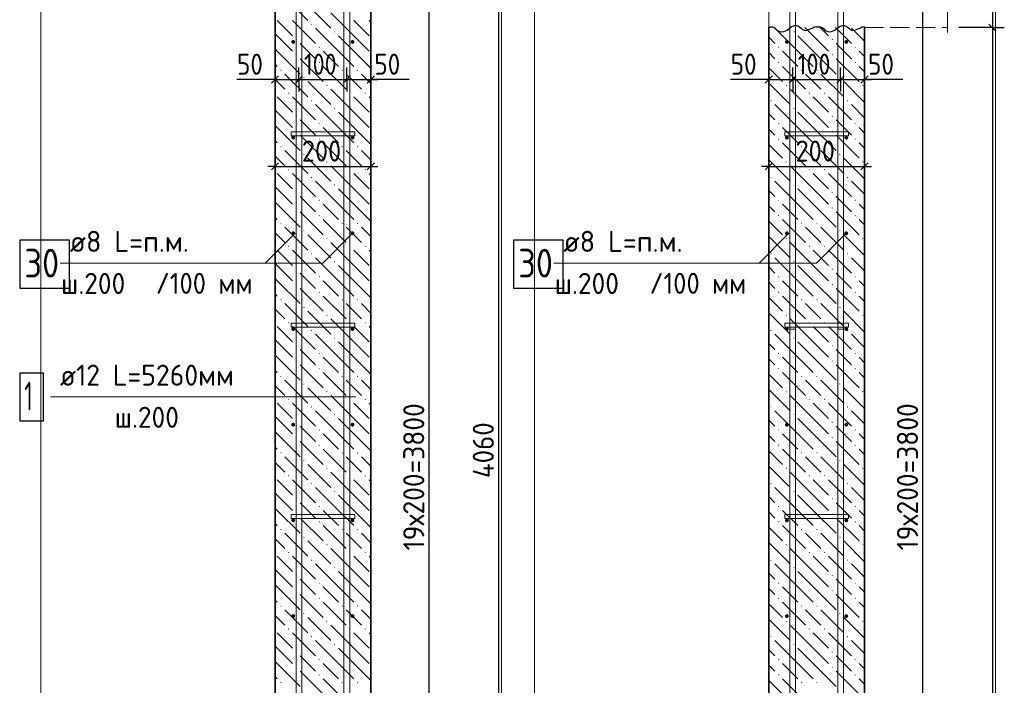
# Model space of a CAD drawing. Header units: millimetres. Extents: x 0 to 50400, y 0 to 35640.
# Tile 6 of 17: x 13234 to 25579, y 14753 to 23100. Entities that reach past the tile are written whole.
import ezdxf

# ---------------------------------------------------------------- set-up
doc = ezdxf.new("R2010")
doc.units = ezdxf.units.MM
doc.linetypes.add('______2', pattern=[324, 240, -84])
for name, color, linetype, lineweight in [('Standard', 7, 'Continuous', 25), ('ЖБ Лестница', 52, 'Continuous', 25), ('ЖБ Стена верхний уровень', 7, 'Continuous', 35), ('Позиционная метка линия выноска', 7, 'Continuous', 13), ('Позиционная метка номер позиции', 7, 'Continuous', 13), ('Примечания', 7, 'Continuous', 13)]:
    doc.layers.add(name, color=color, linetype=linetype, lineweight=lineweight)
doc.layers.add('Размерная выноска', color=7, linetype='Continuous')
for name, color, linetype, true_color in [('Стена фоновая арматура У1', 7, '______2', 0xa0a0a0), ('Стена фоновая арматура Х1', 7, '______2', 0xa0a0a0), ('Стена фоновая затяжка С-обр.', 7, '______2', 0xa0a0a0)]:
    doc.layers.add(name, color=color, linetype=linetype, true_color=true_color)
doc.styles.add('ISOCPEUR', font='txt')

msp = doc.modelspace()

# ---------------------------------------------------------------- hatches: boundary and pattern name
at = {"layer": 'ЖБ Стена верхний уровень', "linetype": 'Continuous', "lineweight": 18, "transparency": 33554687}
for points in [[(16886, 23043), (16894, 23051), (16902, 23043), (16894, 23035)], [(16694, 22851), (16702, 22859), (16710, 22851), (16702, 22843)], [(17174, 22947), (17182, 22955), (17190, 22947), (17182, 22939)], [(22934, 22947), (22942, 22955), (22950, 22947), (22942, 22939)], [(23414, 22851), (23422, 22859), (23430, 22851), (23422, 22843)], [(16982, 22755), (16990, 22763), (16998, 22755), (16990, 22747)], [(22742, 22755), (22750, 22763), (22758, 22755), (22750, 22747)], [(23702, 22755), (23710, 22763), (23718, 22755), (23710, 22747)], [(16694, 22659), (16702, 22667), (16710, 22659), (16702, 22651)], [(23414, 22659), (23422, 22667), (23430, 22659), (23422, 22651)], [(16502, 22467), (16510, 22475), (16518, 22467), (16510, 22459)], [(16982, 22563), (16990, 22571), (16998, 22563), (16990, 22555)], [(17270, 22467), (17278, 22475), (17286, 22467), (17278, 22459)], [(17462, 22467), (17470, 22475), (17478, 22467), (17470, 22459)], [(22742, 22563), (22750, 22571), (22758, 22563), (22750, 22555)], [(23030, 22467), (23038, 22475), (23046, 22467), (23038, 22459)], [(23222, 22467), (23230, 22475), (23238, 22467), (23230, 22459)], [(23702, 22563), (23710, 22571), (23718, 22563), (23710, 22555)], [(16790, 22371), (16798, 22379), (16806, 22371), (16798, 22363)], [(23510, 22371), (23518, 22379), (23526, 22371), (23518, 22363)], [(17078, 22275), (17086, 22283), (17094, 22275), (17086, 22267)], [(22838, 22275), (22846, 22283), (22854, 22275), (22846, 22267)], [(23798, 22275), (23806, 22283), (23814, 22275), (23806, 22267)], [(16598, 22179), (16606, 22187), (16614, 22179), (16606, 22171)], [(17366, 22179), (17374, 22187), (17382, 22179), (17374, 22171)], [(17558, 22179), (17566, 22187), (17574, 22179), (17566, 22171)], [(23126, 22179), (23134, 22187), (23142, 22179), (23134, 22171)], [(23318, 22179), (23326, 22187), (23334, 22179), (23326, 22171)], [(16886, 22083), (16894, 22091), (16902, 22083), (16894, 22075)], [(17174, 21987), (17182, 21995), (17190, 21987), (17182, 21979)], [(22646, 22083), (22654, 22091), (22662, 22083), (22654, 22075)], [(22934, 21987), (22942, 21995), (22950, 21987), (22942, 21979)], [(23606, 22083), (23614, 22091), (23622, 22083), (23614, 22075)], [(16694, 21891), (16702, 21899), (16710, 21891), (16702, 21883)], [(23414, 21891), (23422, 21899), (23430, 21891), (23422, 21883)], [(16982, 21795), (16990, 21803), (16998, 21795), (16990, 21787)], [(22742, 21795), (22750, 21803), (22758, 21795), (22750, 21787)], [(23702, 21795), (23710, 21803), (23718, 21795), (23710, 21787)], [(16694, 21699), (16702, 21707), (16710, 21699), (16702, 21691)], [(16982, 21603), (16990, 21611), (16998, 21603), (16990, 21595)], [(22742, 21603), (22750, 21611), (22758, 21603), (22750, 21595)], [(23414, 21699), (23422, 21707), (23430, 21699), (23422, 21691)], [(23702, 21603), (23710, 21611), (23718, 21603), (23710, 21595)], [(16502, 21507), (16510, 21515), (16518, 21507), (16510, 21499)], [(17270, 21507), (17278, 21515), (17286, 21507), (17278, 21499)], [(17462, 21507), (17470, 21515), (17478, 21507), (17470, 21499)], [(23030, 21507), (23038, 21515), (23046, 21507), (23038, 21499)], [(23222, 21507), (23230, 21515), (23238, 21507), (23230, 21499)], [(16790, 21411), (16798, 21419), (16806, 21411), (16798, 21403)], [(23510, 21411), (23518, 21419), (23526, 21411), (23518, 21403)], [(17078, 21315), (17086, 21323), (17094, 21315), (17086, 21307)], [(22838, 21315), (22846, 21323), (22854, 21315), (22846, 21307)], [(23798, 21315), (23806, 21323), (23814, 21315), (23806, 21307)], [(16598, 21219), (16606, 21227), (16614, 21219), (16606, 21211)], [(16886, 21123), (16894, 21131), (16902, 21123), (16894, 21115)], [(17366, 21219), (17374, 21227), (17382, 21219), (17374, 21211)], [(17558, 21219), (17566, 21227), (17574, 21219), (17566, 21211)], [(22646, 21123), (22654, 21131), (22662, 21123), (22654, 21115)], [(23126, 21219), (23134, 21227), (23142, 21219), (23134, 21211)], [(23318, 21219), (23326, 21227), (23334, 21219), (23326, 21211)], [(23606, 21123), (23614, 21131), (23622, 21123), (23614, 21115)], [(17174, 21027), (17182, 21035), (17190, 21027), (17182, 21019)], [(22934, 21027), (22942, 21035), (22950, 21027), (22942, 21019)], [(16694, 20931), (16702, 20939), (16710, 20931), (16702, 20923)], [(23414, 20931), (23422, 20939), (23430, 20931), (23422, 20923)], [(16694, 20739), (16702, 20747), (16710, 20739), (16702, 20731)], [(16982, 20835), (16990, 20843), (16998, 20835), (16990, 20827)], [(22742, 20835), (22750, 20843), (22758, 20835), (22750, 20827)], [(23414, 20739), (23422, 20747), (23430, 20739), (23422, 20731)], [(23702, 20835), (23710, 20843), (23718, 20835), (23710, 20827)], [(16982, 20643), (16990, 20651), (16998, 20643), (16990, 20635)], [(22742, 20643), (22750, 20651), (22758, 20643), (22750, 20635)], [(23702, 20643), (23710, 20651), (23718, 20643), (23710, 20635)], [(16502, 20547), (16510, 20555), (16518, 20547), (16510, 20539)], [(17270, 20547), (17278, 20555), (17286, 20547), (17278, 20539)], [(17462, 20547), (17470, 20555), (17478, 20547), (17470, 20539)], [(23030, 20547), (23038, 20555), (23046, 20547), (23038, 20539)], [(23222, 20547), (23230, 20555), (23238, 20547), (23230, 20539)], [(16790, 20451), (16798, 20459), (16806, 20451), (16798, 20443)], [(23510, 20451), (23518, 20459), (23526, 20451), (23518, 20443)], [(16598, 20259), (16606, 20267), (16614, 20259), (16606, 20251)], [(17078, 20355), (17086, 20363), (17094, 20355), (17086, 20347)], [(17366, 20259), (17374, 20267), (17382, 20259), (17374, 20251)], [(17558, 20259), (17566, 20267), (17574, 20259), (17566, 20251)], [(22838, 20355), (22846, 20363), (22854, 20355), (22846, 20347)], [(23126, 20259), (23134, 20267), (23142, 20259), (23134, 20251)], [(23318, 20259), (23326, 20267), (23334, 20259), (23326, 20251)], [(23798, 20355), (23806, 20363), (23814, 20355), (23806, 20347)], [(16886, 20163), (16894, 20171), (16902, 20163), (16894, 20155)], [(22646, 20163), (22654, 20171), (22662, 20163), (22654, 20155)], [(23606, 20163), (23614, 20171), (23622, 20163), (23614, 20155)], [(17174, 20067), (17182, 20075), (17190, 20067), (17182, 20059)], [(22934, 20067), (22942, 20075), (22950, 20067), (22942, 20059)], [(16694, 19971), (16702, 19979), (16710, 19971), (16702, 19963)], [(16982, 19875), (16990, 19883), (16998, 19875), (16990, 19867)], [(22742, 19875), (22750, 19883), (22758, 19875), (22750, 19867)], [(23414, 19971), (23422, 19979), (23430, 19971), (23422, 19963)], [(23702, 19875), (23710, 19883), (23718, 19875), (23710, 19867)], [(16694, 19779), (16702, 19787), (16710, 19779), (16702, 19771)], [(23414, 19779), (23422, 19787), (23430, 19779), (23422, 19771)], [(16982, 19683), (16990, 19691), (16998, 19683), (16990, 19675)], [(22742, 19683), (22750, 19691), (22758, 19683), (22750, 19675)], [(23702, 19683), (23710, 19691), (23718, 19683), (23710, 19675)], [(16502, 19587), (16510, 19595), (16518, 19587), (16510, 19579)], [(17270, 19587), (17278, 19595), (17286, 19587), (17278, 19579)], [(17462, 19587), (17470, 19595), (17478, 19587), (17470, 19579)], [(23030, 19587), (23038, 19595), (23046, 19587), (23038, 19579)], [(23222, 19587), (23230, 19595), (23238, 19587), (23230, 19579)], [(16790, 19491), (16798, 19499), (16806, 19491), (16798, 19483)], [(17078, 19395), (17086, 19403), (17094, 19395), (17086, 19387)], [(22838, 19395), (22846, 19403), (22854, 19395), (22846, 19387)], [(23510, 19491), (23518, 19499), (23526, 19491), (23518, 19483)], [(23798, 19395), (23806, 19403), (23814, 19395), (23806, 19387)], [(16598, 19299), (16606, 19307), (16614, 19299), (16606, 19291)], [(17366, 19299), (17374, 19307), (17382, 19299), (17374, 19291)], [(17558, 19299), (17566, 19307), (17574, 19299), (17566, 19291)], [(23126, 19299), (23134, 19307), (23142, 19299), (23134, 19291)], [(23318, 19299), (23326, 19307), (23334, 19299), (23326, 19291)], [(16886, 19203), (16894, 19211), (16902, 19203), (16894, 19195)], [(22646, 19203), (22654, 19211), (22662, 19203), (22654, 19195)], [(23606, 19203), (23614, 19211), (23622, 19203), (23614, 19195)], [(16694, 19011), (16702, 19019), (16710, 19011), (16702, 19003)], [(17174, 19107), (17182, 19115), (17190, 19107), (17182, 19099)], [(22934, 19107), (22942, 19115), (22950, 19107), (22942, 19099)], [(23414, 19011), (23422, 19019), (23430, 19011), (23422, 19003)], [(16982, 18915), (16990, 18923), (16998, 18915), (16990, 18907)], [(22742, 18915), (22750, 18923), (22758, 18915), (22750, 18907)], [(23702, 18915), (23710, 18923), (23718, 18915), (23710, 18907)], [(16694, 18819), (16702, 18827), (16710, 18819), (16702, 18811)], [(23414, 18819), (23422, 18827), (23430, 18819), (23422, 18811)], [(16982, 18723), (16990, 18731), (16998, 18723), (16990, 18715)], [(22742, 18723), (22750, 18731), (22758, 18723), (22750, 18715)], [(23702, 18723), (23710, 18731), (23718, 18723), (23710, 18715)], [(16502, 18627), (16510, 18635), (16518, 18627), (16510, 18619)], [(16790, 18531), (16798, 18539), (16806, 18531), (16798, 18523)], [(17270, 18627), (17278, 18635), (17286, 18627), (17278, 18619)], [(17462, 18627), (17470, 18635), (17478, 18627), (17470, 18619)], [(23030, 18627), (23038, 18635), (23046, 18627), (23038, 18619)], [(23222, 18627), (23230, 18635), (23238, 18627), (23230, 18619)], [(23510, 18531), (23518, 18539), (23526, 18531), (23518, 18523)], [(17078, 18435), (17086, 18443), (17094, 18435), (17086, 18427)], [(22838, 18435), (22846, 18443), (22854, 18435), (22846, 18427)], [(23798, 18435), (23806, 18443), (23814, 18435), (23806, 18427)], [(16598, 18339), (16606, 18347), (16614, 18339), (16606, 18331)], [(17366, 18339), (17374, 18347), (17382, 18339), (17374, 18331)], [(17558, 18339), (17566, 18347), (17574, 18339), (17566, 18331)], [(23126, 18339), (23134, 18347), (23142, 18339), (23134, 18331)], [(23318, 18339), (23326, 18347), (23334, 18339), (23326, 18331)], [(16886, 18243), (16894, 18251), (16902, 18243), (16894, 18235)], [(17174, 18147), (17182, 18155), (17190, 18147), (17182, 18139)], [(22646, 18243), (22654, 18251), (22662, 18243), (22654, 18235)], [(22934, 18147), (22942, 18155), (22950, 18147), (22942, 18139)], [(23606, 18243), (23614, 18251), (23622, 18243), (23614, 18235)], [(16694, 18051), (16702, 18059), (16710, 18051), (16702, 18043)], [(23414, 18051), (23422, 18059), (23430, 18051), (23422, 18043)], [(16982, 17955), (16990, 17963), (16998, 17955), (16990, 17947)], [(22742, 17955), (22750, 17963), (22758, 17955), (22750, 17947)], [(23702, 17955), (23710, 17963), (23718, 17955), (23710, 17947)], [(16694, 17859), (16702, 17867), (16710, 17859), (16702, 17851)], [(23414, 17859), (23422, 17867), (23430, 17859), (23422, 17851)], [(16502, 17667), (16510, 17675), (16518, 17667), (16510, 17659)], [(16982, 17763), (16990, 17771), (16998, 17763), (16990, 17755)], [(17270, 17667), (17278, 17675), (17286, 17667), (17278, 17659)], [(17462, 17667), (17470, 17675), (17478, 17667), (17470, 17659)], [(22742, 17763), (22750, 17771), (22758, 17763), (22750, 17755)], [(23030, 17667), (23038, 17675), (23046, 17667), (23038, 17659)], [(23222, 17667), (23230, 17675), (23238, 17667), (23230, 17659)], [(23702, 17763), (23710, 17771), (23718, 17763), (23710, 17755)], [(16790, 17571), (16798, 17579), (16806, 17571), (16798, 17563)], [(23510, 17571), (23518, 17579), (23526, 17571), (23518, 17563)], [(17078, 17475), (17086, 17483), (17094, 17475), (17086, 17467)], [(22838, 17475), (22846, 17483), (22854, 17475), (22846, 17467)], [(23798, 17475), (23806, 17483), (23814, 17475), (23806, 17467)], [(16598, 17379), (16606, 17387), (16614, 17379), (16606, 17371)], [(16886, 17283), (16894, 17291), (16902, 17283), (16894, 17275)], [(17366, 17379), (17374, 17387), (17382, 17379), (17374, 17371)], [(17558, 17379), (17566, 17387), (17574, 17379), (17566, 17371)], [(22646, 17283), (22654, 17291), (22662, 17283), (22654, 17275)], [(23126, 17379), (23134, 17387), (23142, 17379), (23134, 17371)], [(23318, 17379), (23326, 17387), (23334, 17379), (23326, 17371)], [(23606, 17283), (23614, 17291), (23622, 17283), (23614, 17275)], [(17174, 17187), (17182, 17195), (17190, 17187), (17182, 17179)], [(22934, 17187), (22942, 17195), (22950, 17187), (22942, 17179)], [(16694, 17091), (16702, 17099), (16710, 17091), (16702, 17083)], [(23414, 17091), (23422, 17099), (23430, 17091), (23422, 17083)], [(16982, 16995), (16990, 17003), (16998, 16995), (16990, 16987)], [(22742, 16995), (22750, 17003), (22758, 16995), (22750, 16987)], [(23702, 16995), (23710, 17003), (23718, 16995), (23710, 16987)], [(16694, 16899), (16702, 16907), (16710, 16899), (16702, 16891)], [(16982, 16803), (16990, 16811), (16998, 16803), (16990, 16795)], [(22742, 16803), (22750, 16811), (22758, 16803), (22750, 16795)], [(23414, 16899), (23422, 16907), (23430, 16899), (23422, 16891)], [(23702, 16803), (23710, 16811), (23718, 16803), (23710, 16795)], [(16502, 16707), (16510, 16715), (16518, 16707), (16510, 16699)], [(17270, 16707), (17278, 16715), (17286, 16707), (17278, 16699)], [(17462, 16707), (17470, 16715), (17478, 16707), (17470, 16699)], [(23030, 16707), (23038, 16715), (23046, 16707), (23038, 16699)], [(23222, 16707), (23230, 16715), (23238, 16707), (23230, 16699)], [(16790, 16611), (16798, 16619), (16806, 16611), (16798, 16603)], [(23510, 16611), (23518, 16619), (23526, 16611), (23518, 16603)], [(16598, 16419), (16606, 16427), (16614, 16419), (16606, 16411)], [(17078, 16515), (17086, 16523), (17094, 16515), (17086, 16507)], [(17366, 16419), (17374, 16427), (17382, 16419), (17374, 16411)], [(17558, 16419), (17566, 16427), (17574, 16419), (17566, 16411)], [(22838, 16515), (22846, 16523), (22854, 16515), (22846, 16507)], [(23126, 16419), (23134, 16427), (23142, 16419), (23134, 16411)], [(23318, 16419), (23326, 16427), (23334, 16419), (23326, 16411)], [(23798, 16515), (23806, 16523), (23814, 16515), (23806, 16507)], [(16886, 16323), (16894, 16331), (16902, 16323), (16894, 16315)], [(22646, 16323), (22654, 16331), (22662, 16323), (22654, 16315)], [(23606, 16323), (23614, 16331), (23622, 16323), (23614, 16315)], [(17174, 16227), (17182, 16235), (17190, 16227), (17182, 16219)], [(22934, 16227), (22942, 16235), (22950, 16227), (22942, 16219)], [(16694, 16131), (16702, 16139), (16710, 16131), (16702, 16123)], [(23414, 16131), (23422, 16139), (23430, 16131), (23422, 16123)], [(16694, 15939), (16702, 15947), (16710, 15939), (16702, 15931)], [(16982, 16035), (16990, 16043), (16998, 16035), (16990, 16027)], [(22742, 16035), (22750, 16043), (22758, 16035), (22750, 16027)], [(23414, 15939), (23422, 15947), (23430, 15939), (23422, 15931)], [(23702, 16035), (23710, 16043), (23718, 16035), (23710, 16027)], [(16982, 15843), (16990, 15851), (16998, 15843), (16990, 15835)], [(22742, 15843), (22750, 15851), (22758, 15843), (22750, 15835)], [(23702, 15843), (23710, 15851), (23718, 15843), (23710, 15835)], [(16502, 15747), (16510, 15755), (16518, 15747), (16510, 15739)], [(17270, 15747), (17278, 15755), (17286, 15747), (17278, 15739)], [(17462, 15747), (17470, 15755), (17478, 15747), (17470, 15739)], [(23030, 15747), (23038, 15755), (23046, 15747), (23038, 15739)], [(23222, 15747), (23230, 15755), (23238, 15747), (23230, 15739)], [(16790, 15651), (16798, 15659), (16806, 15651), (16798, 15643)], [(17078, 15555), (17086, 15563), (17094, 15555), (17086, 15547)], [(22838, 15555), (22846, 15563), (22854, 15555), (22846, 15547)], [(23510, 15651), (23518, 15659), (23526, 15651), (23518, 15643)], [(23798, 15555), (23806, 15563), (23814, 15555), (23806, 15547)], [(16598, 15459), (16606, 15467), (16614, 15459), (16606, 15451)], [(17366, 15459), (17374, 15467), (17382, 15459), (17374, 15451)], [(17558, 15459), (17566, 15467), (17574, 15459), (17566, 15451)], [(23126, 15459), (23134, 15467), (23142, 15459), (23134, 15451)], [(23318, 15459), (23326, 15467), (23334, 15459), (23326, 15451)], [(16886, 15363), (16894, 15371), (16902, 15363), (16894, 15355)], [(22646, 15363), (22654, 15371), (22662, 15363), (22654, 15355)], [(23606, 15363), (23614, 15371), (23622, 15363), (23614, 15355)], [(17174, 15267), (17182, 15275), (17190, 15267), (17182, 15259)], [(22934, 15267), (22942, 15275), (22950, 15267), (22942, 15259)], [(16694, 15171), (16702, 15179), (16710, 15171), (16702, 15163)], [(16982, 15075), (16990, 15083), (16998, 15075), (16990, 15067)], [(22742, 15075), (22750, 15083), (22758, 15075), (22750, 15067)], [(23414, 15171), (23422, 15179), (23430, 15171), (23422, 15163)], [(23702, 15075), (23710, 15083), (23718, 15075), (23710, 15067)], [(16694, 14979), (16702, 14987), (16710, 14979), (16702, 14971)], [(23414, 14979), (23422, 14987), (23430, 14979), (23422, 14971)], [(16982, 14883), (16990, 14891), (16998, 14883), (16990, 14875)], [(22742, 14883), (22750, 14891), (22758, 14883), (22750, 14875)], [(23702, 14883), (23710, 14891), (23718, 14883), (23710, 14875)], [(16502, 14787), (16510, 14795), (16518, 14787), (16510, 14779)], [(17270, 14787), (17278, 14795), (17286, 14787), (17278, 14779)], [(17462, 14787), (17470, 14795), (17478, 14787), (17470, 14779)], [(23030, 14787), (23038, 14795), (23046, 14787), (23038, 14779)], [(23222, 14787), (23230, 14795), (23238, 14787), (23230, 14779)]]:
    msp.add_hatch(color=7, dxfattribs=at).paths.add_polyline_path(points, flags=16)
at = {"layer": 'Стена фоновая арматура У1', "linetype": 'Continuous', "lineweight": 13, "transparency": 33554687}
for points in [[(16688, 22821), (16686, 22831), (16681, 22838), (16673, 22844), (16664, 22845), (16655, 22844), (16647, 22838), (16642, 22831), (16640, 22821), (16642, 22812), (16647, 22804), (16655, 22799), (16664, 22797), (16673, 22799), (16681, 22804), (16686, 22812)], [(17432, 22821), (17430, 22831), (17425, 22838), (17417, 22844), (17408, 22845), (17399, 22844), (17391, 22838), (17386, 22831), (17384, 22821), (17386, 22812), (17391, 22804), (17399, 22799), (17408, 22797), (17417, 22799), (17425, 22804), (17430, 22812)], [(22878, 22821), (22876, 22831), (22871, 22838), (22863, 22844), (22854, 22845), (22845, 22844), (22837, 22838), (22832, 22831), (22830, 22821), (22832, 22812), (22837, 22804), (22845, 22799), (22854, 22797), (22863, 22799), (22871, 22804), (22876, 22812)], [(23622, 22821), (23620, 22831), (23615, 22838), (23607, 22844), (23598, 22845), (23589, 22844), (23581, 22838), (23576, 22831), (23574, 22821), (23576, 22812), (23581, 22804), (23589, 22799), (23598, 22797), (23607, 22799), (23615, 22804), (23620, 22812)], [(16688, 21621), (16686, 21631), (16681, 21638), (16673, 21644), (16664, 21645), (16655, 21644), (16647, 21638), (16642, 21631), (16640, 21621), (16642, 21612), (16647, 21604), (16655, 21599), (16664, 21597), (16673, 21599), (16681, 21604), (16686, 21612)], [(17432, 21621), (17430, 21631), (17425, 21638), (17417, 21644), (17408, 21645), (17399, 21644), (17391, 21638), (17386, 21631), (17384, 21621), (17386, 21612), (17391, 21604), (17399, 21599), (17408, 21597), (17417, 21599), (17425, 21604), (17430, 21612)], [(22878, 21621), (22876, 21631), (22871, 21638), (22863, 21644), (22854, 21645), (22845, 21644), (22837, 21638), (22832, 21631), (22830, 21621), (22832, 21612), (22837, 21604), (22845, 21599), (22854, 21597), (22863, 21599), (22871, 21604), (22876, 21612)], [(23622, 21621), (23620, 21631), (23615, 21638), (23607, 21644), (23598, 21645), (23589, 21644), (23581, 21638), (23576, 21631), (23574, 21621), (23576, 21612), (23581, 21604), (23589, 21599), (23598, 21597), (23607, 21599), (23615, 21604), (23620, 21612)], [(16688, 20421), (16686, 20431), (16681, 20438), (16673, 20444), (16664, 20445), (16655, 20444), (16647, 20438), (16642, 20431), (16640, 20421), (16642, 20412), (16647, 20404), (16655, 20399), (16664, 20397), (16673, 20399), (16681, 20404), (16686, 20412)], [(17432, 20421), (17430, 20431), (17425, 20438), (17417, 20444), (17408, 20445), (17399, 20444), (17391, 20438), (17386, 20431), (17384, 20421), (17386, 20412), (17391, 20404), (17399, 20399), (17408, 20397), (17417, 20399), (17425, 20404), (17430, 20412)], [(22878, 20421), (22876, 20431), (22871, 20438), (22863, 20444), (22854, 20445), (22845, 20444), (22837, 20438), (22832, 20431), (22830, 20421), (22832, 20412), (22837, 20404), (22845, 20399), (22854, 20397), (22863, 20399), (22871, 20404), (22876, 20412)], [(23622, 20421), (23620, 20431), (23615, 20438), (23607, 20444), (23598, 20445), (23589, 20444), (23581, 20438), (23576, 20431), (23574, 20421), (23576, 20412), (23581, 20404), (23589, 20399), (23598, 20397), (23607, 20399), (23615, 20404), (23620, 20412)], [(16688, 19221), (16686, 19231), (16681, 19238), (16673, 19244), (16664, 19245), (16655, 19244), (16647, 19238), (16642, 19231), (16640, 19221), (16642, 19212), (16647, 19204), (16655, 19199), (16664, 19197), (16673, 19199), (16681, 19204), (16686, 19212)], [(17432, 19221), (17430, 19231), (17425, 19238), (17417, 19244), (17408, 19245), (17399, 19244), (17391, 19238), (17386, 19231), (17384, 19221), (17386, 19212), (17391, 19204), (17399, 19199), (17408, 19197), (17417, 19199), (17425, 19204), (17430, 19212)], [(22878, 19221), (22876, 19231), (22871, 19238), (22863, 19244), (22854, 19245), (22845, 19244), (22837, 19238), (22832, 19231), (22830, 19221), (22832, 19212), (22837, 19204), (22845, 19199), (22854, 19197), (22863, 19199), (22871, 19204), (22876, 19212)], [(23622, 19221), (23620, 19231), (23615, 19238), (23607, 19244), (23598, 19245), (23589, 19244), (23581, 19238), (23576, 19231), (23574, 19221), (23576, 19212), (23581, 19204), (23589, 19199), (23598, 19197), (23607, 19199), (23615, 19204), (23620, 19212)], [(16688, 18021), (16686, 18031), (16681, 18038), (16673, 18044), (16664, 18045), (16655, 18044), (16647, 18038), (16642, 18031), (16640, 18021), (16642, 18012), (16647, 18004), (16655, 17999), (16664, 17997), (16673, 17999), (16681, 18004), (16686, 18012)], [(17432, 18021), (17430, 18031), (17425, 18038), (17417, 18044), (17408, 18045), (17399, 18044), (17391, 18038), (17386, 18031), (17384, 18021), (17386, 18012), (17391, 18004), (17399, 17999), (17408, 17997), (17417, 17999), (17425, 18004), (17430, 18012)], [(22878, 18021), (22876, 18031), (22871, 18038), (22863, 18044), (22854, 18045), (22845, 18044), (22837, 18038), (22832, 18031), (22830, 18021), (22832, 18012), (22837, 18004), (22845, 17999), (22854, 17997), (22863, 17999), (22871, 18004), (22876, 18012)], [(23622, 18021), (23620, 18031), (23615, 18038), (23607, 18044), (23598, 18045), (23589, 18044), (23581, 18038), (23576, 18031), (23574, 18021), (23576, 18012), (23581, 18004), (23589, 17999), (23598, 17997), (23607, 17999), (23615, 18004), (23620, 18012)], [(16688, 16821), (16686, 16831), (16681, 16838), (16673, 16844), (16664, 16845), (16655, 16844), (16647, 16838), (16642, 16831), (16640, 16821), (16642, 16812), (16647, 16804), (16655, 16799), (16664, 16797), (16673, 16799), (16681, 16804), (16686, 16812)], [(17432, 16821), (17430, 16831), (17425, 16838), (17417, 16844), (17408, 16845), (17399, 16844), (17391, 16838), (17386, 16831), (17384, 16821), (17386, 16812), (17391, 16804), (17399, 16799), (17408, 16797), (17417, 16799), (17425, 16804), (17430, 16812)], [(22878, 16821), (22876, 16831), (22871, 16838), (22863, 16844), (22854, 16845), (22845, 16844), (22837, 16838), (22832, 16831), (22830, 16821), (22832, 16812), (22837, 16804), (22845, 16799), (22854, 16797), (22863, 16799), (22871, 16804), (22876, 16812)], [(23622, 16821), (23620, 16831), (23615, 16838), (23607, 16844), (23598, 16845), (23589, 16844), (23581, 16838), (23576, 16831), (23574, 16821), (23576, 16812), (23581, 16804), (23589, 16799), (23598, 16797), (23607, 16799), (23615, 16804), (23620, 16812)], [(16688, 15621), (16686, 15631), (16681, 15638), (16673, 15644), (16664, 15645), (16655, 15644), (16647, 15638), (16642, 15631), (16640, 15621), (16642, 15612), (16647, 15604), (16655, 15599), (16664, 15597), (16673, 15599), (16681, 15604), (16686, 15612)], [(17432, 15621), (17430, 15631), (17425, 15638), (17417, 15644), (17408, 15645), (17399, 15644), (17391, 15638), (17386, 15631), (17384, 15621), (17386, 15612), (17391, 15604), (17399, 15599), (17408, 15597), (17417, 15599), (17425, 15604), (17430, 15612)], [(22878, 15621), (22876, 15631), (22871, 15638), (22863, 15644), (22854, 15645), (22845, 15644), (22837, 15638), (22832, 15631), (22830, 15621), (22832, 15612), (22837, 15604), (22845, 15599), (22854, 15597), (22863, 15599), (22871, 15604), (22876, 15612)], [(23622, 15621), (23620, 15631), (23615, 15638), (23607, 15644), (23598, 15645), (23589, 15644), (23581, 15638), (23576, 15631), (23574, 15621), (23576, 15612), (23581, 15604), (23589, 15599), (23598, 15597), (23607, 15599), (23615, 15604), (23620, 15612)]]:
    msp.add_hatch(color=7, dxfattribs=at).paths.add_polyline_path(points)

# ---------------------------------------------------------------- linework, layer by layer
at = {"layer": 'Standard', "color": 7, "linetype": 'Continuous', "lineweight": -3, "transparency": 33554687}
for p, q in [((19239, 29901), (19239, 5541)), ((18367, 6021), (18367, 28821)), ((24557, 6021), (24557, 28821)), ((25429, 24201), (25429, 23001)), ((25429, 23001), (25279, 23001)), ((25429, 23001), (25579, 23001)), ((25429, 23001), (25429, 5541)), ((16436, 22350), (16436, 22500)), ((16736, 22350), (16736, 22500)), ((17336, 22350), (17336, 22500)), ((17636, 22350), (17636, 22500)), ((22626, 22350), (22626, 22500)), ((22926, 22350), (22926, 22500)), ((23526, 22350), (23526, 22500)), ((23826, 22350), (23826, 22500)), ((16436, 22350), (16346, 22350)), ((16436, 22350), (16436, 22200)), ((16436, 22350), (16736, 22350)), ((16736, 22350), (16736, 22200)), ((16736, 22350), (17336, 22350)), ((17336, 22350), (17336, 22200)), ((17336, 22350), (17636, 22350)), ((17636, 22350), (17636, 22200)), ((17636, 22350), (17726, 22350)), ((22626, 22350), (22536, 22350)), ((22626, 22350), (22626, 22200)), ((22626, 22350), (22926, 22350)), ((22926, 22350), (22926, 22200)), ((22926, 22350), (23526, 22350)), ((23526, 22350), (23526, 22200)), ((23526, 22350), (23826, 22350)), ((23826, 22350), (23826, 22200)), ((23826, 22350), (23916, 22350)), ((16436, 21261), (16436, 21411)), ((17636, 21261), (17636, 21411)), ((22626, 21261), (22626, 21411)), ((23826, 21261), (23826, 21411)), ((16436, 21261), (16346, 21261)), ((16436, 21261), (16436, 21111)), ((16436, 21261), (17636, 21261)), ((17636, 21261), (17636, 21111)), ((17636, 21261), (17726, 21261)), ((22626, 21261), (22536, 21261)), ((22626, 21261), (22626, 21111)), ((22626, 21261), (23826, 21261)), ((23826, 21261), (23826, 21111)), ((23826, 21261), (23916, 21261))]:
    msp.add_line(p, q, dxfattribs=at)
at = {"layer": 'Standard', "color": 7, "linetype": 'Continuous', "lineweight": 25, "transparency": 33554687}
for p, q in [((25384, 23046), (25474, 22956)), ((16391, 22305), (16481, 22395)), ((16691, 22305), (16781, 22395)), ((17291, 22305), (17381, 22395)), ((17591, 22305), (17681, 22395)), ((22581, 22305), (22671, 22395)), ((22881, 22305), (22971, 22395)), ((23481, 22305), (23571, 22395)), ((23781, 22305), (23871, 22395)), ((16391, 21216), (16481, 21306)), ((17591, 21216), (17681, 21306)), ((22581, 21216), (22671, 21306)), ((23781, 21216), (23871, 21306))]:
    msp.add_line(p, q, dxfattribs=at)
at = {"layer": 'Standard', "color": 254, "linetype": 'Continuous', "lineweight": 13, "true_color": 0xc4c4ff, "transparency": 33554687}
for points in [[(13500, 1872), (19277, 1872), (19277, 33303), (13500, 33303), (13500, 1872)], [(19690, 1872), (25467, 1872), (25467, 33303), (19690, 33303), (19690, 1872)]]:
    msp.add_lwpolyline(points, dxfattribs=at)
at = {"layer": 'Standard', "color": 7, "linetype": 'Continuous', "lineweight": -3, "transparency": 33554687}
msp.add_lwpolyline([(25429, 23001), (25409, 23001), (25409, 23001), (25409, 23001), (25409, 23001), (25008, 23001)], dxfattribs=at)
at = {"layer": 'ЖБ Лестница', "color": 253, "linetype": '______2', "lineweight": 18, "true_color": 0xa0a0a0, "transparency": 33554687}
for p, q in [((22626, 24201), (22626, 23001)), ((23826, 23001), (24867, 23001))]:
    msp.add_line(p, q, dxfattribs=at)
at = {"layer": 'ЖБ Стена верхний уровень', "color": 7, "linetype": 'Continuous', "lineweight": 35, "transparency": 33554687}
for p, q in [((16436, 29901), (16436, 5541)), ((17636, 5541), (17636, 29901)), ((22626, 23001), (22626, 5541)), ((23826, 5541), (23826, 23001))]:
    msp.add_line(p, q, dxfattribs=at)
at = {"layer": 'ЖБ Стена верхний уровень', "color": 9, "linetype": 'Continuous', "lineweight": 18, "true_color": 0xc7c7c7, "transparency": 33554687}
for p, q in [((16558, 23379), (16846, 23091)), ((16846, 23283), (17134, 22995)), ((16462, 23091), (16654, 22899)), ((16654, 23091), (16942, 22803)), ((17422, 22899), (17134, 23187)), ((17422, 23091), (17614, 22899)), ((17614, 23091), (17636, 23069)), ((17230, 22707), (16942, 22995)), ((22990, 22707), (22702, 22995)), ((22888, 23001), (22894, 22995)), ((23182, 22899), (23080, 23001)), ((23272, 23001), (23374, 22899)), ((23464, 23001), (23662, 22803)), ((23826, 22831), (23662, 22995)), ((16462, 22899), (16436, 22925)), ((16462, 22899), (16654, 22707)), ((17230, 22899), (17422, 22707)), ((17422, 22899), (17614, 22707)), ((22626, 22879), (22702, 22803)), ((22990, 22899), (23182, 22707)), ((23182, 22899), (23374, 22707)), ((16436, 22733), (16462, 22707)), ((16846, 22707), (16750, 22803)), ((23566, 22707), (23470, 22803)), ((16462, 22707), (16750, 22419)), ((16750, 22611), (17038, 22323)), ((16942, 22611), (16846, 22707)), ((17038, 22707), (17230, 22515)), ((17230, 22707), (17422, 22515)), ((17422, 22707), (17636, 22493)), ((22702, 22611), (22626, 22687)), ((22798, 22707), (22990, 22515)), ((22990, 22707), (23182, 22515)), ((23182, 22707), (23470, 22419)), ((23470, 22611), (23758, 22323)), ((23662, 22611), (23566, 22707)), ((23758, 22707), (23826, 22639)), ((16436, 22541), (16462, 22515)), ((17038, 22515), (17326, 22227)), ((22626, 22495), (22798, 22323)), ((22798, 22515), (23086, 22227)), ((23758, 22515), (23826, 22447)), ((16462, 22323), (16436, 22349)), ((16558, 22419), (16846, 22131)), ((17422, 22323), (17326, 22419)), ((17518, 22419), (17636, 22301)), ((23182, 22323), (23086, 22419)), ((23278, 22419), (23566, 22131)), ((16558, 22227), (16462, 22323)), ((16846, 22323), (17134, 22035)), ((17422, 21939), (17134, 22227)), ((17518, 22227), (17422, 22323)), ((22626, 22303), (22894, 22035)), ((23182, 21939), (22894, 22227)), ((23278, 22227), (23182, 22323)), ((23566, 22323), (23826, 22063)), ((16462, 22131), (16654, 21939)), ((16654, 22131), (16942, 21843)), ((17422, 22131), (17614, 21939)), ((17614, 22131), (17636, 22109)), ((23182, 22131), (23374, 21939)), ((23374, 22131), (23662, 21843)), ((17230, 21747), (16942, 22035)), ((22990, 21747), (22702, 22035)), ((23826, 21871), (23662, 22035)), ((16462, 21939), (16436, 21965)), ((16462, 21939), (16654, 21747)), ((17230, 21939), (17422, 21747)), ((17422, 21939), (17614, 21747)), ((22626, 21919), (22702, 21843)), ((22990, 21939), (23182, 21747)), ((23182, 21939), (23374, 21747)), ((16436, 21773), (16462, 21747)), ((16462, 21747), (16750, 21459)), ((16846, 21747), (16750, 21843)), ((16942, 21651), (16846, 21747)), ((17038, 21747), (17230, 21555)), ((17230, 21747), (17422, 21555)), ((17422, 21747), (17636, 21533)), ((22702, 21651), (22626, 21727)), ((22798, 21747), (22990, 21555)), ((22990, 21747), (23182, 21555)), ((23182, 21747), (23470, 21459)), ((23566, 21747), (23470, 21843)), ((23662, 21651), (23566, 21747)), ((23758, 21747), (23826, 21679)), ((16750, 21651), (17038, 21363)), ((23470, 21651), (23758, 21363)), ((16436, 21581), (16462, 21555)), ((17038, 21555), (17326, 21267)), ((22626, 21535), (22798, 21363)), ((22798, 21555), (23086, 21267)), ((23758, 21555), (23826, 21487)), ((16462, 21363), (16436, 21389)), ((16558, 21267), (16462, 21363)), ((16558, 21459), (16846, 21171)), ((16846, 21363), (17134, 21075)), ((17422, 21363), (17326, 21459)), ((17518, 21267), (17422, 21363)), ((17518, 21459), (17636, 21341)), ((23182, 21363), (23086, 21459)), ((23278, 21267), (23182, 21363)), ((23278, 21459), (23566, 21171)), ((23566, 21363), (23826, 21103)), ((17422, 20979), (17134, 21267)), ((22626, 21343), (22894, 21075)), ((23182, 20979), (22894, 21267)), ((16462, 21171), (16654, 20979)), ((16654, 21171), (16942, 20883)), ((17422, 21171), (17614, 20979)), ((17614, 21171), (17636, 21149)), ((23182, 21171), (23374, 20979)), ((23374, 21171), (23662, 20883)), ((16462, 20979), (16436, 21005)), ((17230, 20787), (16942, 21075)), ((22990, 20787), (22702, 21075)), ((23826, 20911), (23662, 21075)), ((16462, 20979), (16654, 20787)), ((16846, 20787), (16750, 20883)), ((17230, 20979), (17422, 20787)), ((17422, 20979), (17614, 20787)), ((22626, 20959), (22702, 20883)), ((22990, 20979), (23182, 20787)), ((23182, 20979), (23374, 20787)), ((23566, 20787), (23470, 20883)), ((16436, 20813), (16462, 20787)), ((16462, 20787), (16750, 20499)), ((16942, 20691), (16846, 20787)), ((17038, 20787), (17230, 20595)), ((17230, 20787), (17422, 20595)), ((17422, 20787), (17636, 20573)), ((22702, 20691), (22626, 20767)), ((22798, 20787), (22990, 20595)), ((22990, 20787), (23182, 20595)), ((23182, 20787), (23470, 20499)), ((23662, 20691), (23566, 20787)), ((23758, 20787), (23826, 20719)), ((16436, 20621), (16462, 20595)), ((16750, 20691), (17038, 20403)), ((23470, 20691), (23758, 20403)), ((16558, 20499), (16846, 20211)), ((17038, 20595), (17326, 20307)), ((17422, 20403), (17326, 20499)), ((17518, 20499), (17636, 20381)), ((22626, 20575), (22798, 20403)), ((22798, 20595), (23086, 20307)), ((23182, 20403), (23086, 20499)), ((23278, 20499), (23566, 20211)), ((23758, 20595), (23826, 20527)), ((16462, 20403), (16436, 20429)), ((16558, 20307), (16462, 20403)), ((16846, 20403), (17134, 20115)), ((17518, 20307), (17422, 20403)), ((22626, 20383), (22894, 20115)), ((23278, 20307), (23182, 20403)), ((23566, 20403), (23826, 20143)), ((17422, 20019), (17134, 20307)), ((23182, 20019), (22894, 20307)), ((16462, 20211), (16654, 20019)), ((16654, 20211), (16942, 19923)), ((17422, 20211), (17614, 20019)), ((17614, 20211), (17636, 20189)), ((23182, 20211), (23374, 20019)), ((23374, 20211), (23662, 19923)), ((16462, 20019), (16436, 20045)), ((16462, 20019), (16654, 19827)), ((17230, 19827), (16942, 20115)), ((17230, 20019), (17422, 19827)), ((17422, 20019), (17614, 19827)), ((22626, 19999), (22702, 19923)), ((22990, 19827), (22702, 20115)), ((22990, 20019), (23182, 19827)), ((23182, 20019), (23374, 19827)), ((23826, 19951), (23662, 20115)), ((16846, 19827), (16750, 19923)), ((23566, 19827), (23470, 19923)), ((16436, 19853), (16462, 19827)), ((16462, 19827), (16750, 19539)), ((16942, 19731), (16846, 19827)), ((17038, 19827), (17230, 19635)), ((17230, 19827), (17422, 19635)), ((17422, 19827), (17636, 19613)), ((22702, 19731), (22626, 19807)), ((22798, 19827), (22990, 19635)), ((22990, 19827), (23182, 19635)), ((23182, 19827), (23470, 19539)), ((23662, 19731), (23566, 19827)), ((23758, 19827), (23826, 19759)), ((16436, 19661), (16462, 19635)), ((16750, 19731), (17038, 19443)), ((17038, 19635), (17326, 19347)), ((22798, 19635), (23086, 19347)), ((23470, 19731), (23758, 19443)), ((23758, 19635), (23826, 19567)), ((16558, 19539), (16846, 19251)), ((17422, 19443), (17326, 19539)), ((17518, 19539), (17636, 19421)), ((22626, 19615), (22798, 19443)), ((23182, 19443), (23086, 19539)), ((23278, 19539), (23566, 19251)), ((16462, 19443), (16436, 19469)), ((16558, 19347), (16462, 19443)), ((16846, 19443), (17134, 19155)), ((17518, 19347), (17422, 19443)), ((22626, 19423), (22894, 19155)), ((23278, 19347), (23182, 19443)), ((23566, 19443), (23826, 19183)), ((17422, 19059), (17134, 19347)), ((23182, 19059), (22894, 19347)), ((16462, 19251), (16654, 19059)), ((16654, 19251), (16942, 18963)), ((17230, 18867), (16942, 19155)), ((17422, 19251), (17614, 19059)), ((17614, 19251), (17636, 19229)), ((22990, 18867), (22702, 19155)), ((23182, 19251), (23374, 19059)), ((23374, 19251), (23662, 18963)), ((23826, 18991), (23662, 19155)), ((16462, 19059), (16436, 19085)), ((16462, 19059), (16654, 18867)), ((17230, 19059), (17422, 18867)), ((17422, 19059), (17614, 18867)), ((22626, 19039), (22702, 18963)), ((22990, 19059), (23182, 18867)), ((23182, 19059), (23374, 18867)), ((16436, 18893), (16462, 18867)), ((16846, 18867), (16750, 18963)), ((23566, 18867), (23470, 18963)), ((16462, 18867), (16750, 18579)), ((16750, 18771), (17038, 18483)), ((16942, 18771), (16846, 18867)), ((17038, 18867), (17230, 18675)), ((17230, 18867), (17422, 18675)), ((17422, 18867), (17636, 18653)), ((22702, 18771), (22626, 18847)), ((22798, 18867), (22990, 18675)), ((22990, 18867), (23182, 18675)), ((23182, 18867), (23470, 18579)), ((23470, 18771), (23758, 18483)), ((23662, 18771), (23566, 18867)), ((23758, 18867), (23826, 18799)), ((16436, 18701), (16462, 18675)), ((17038, 18675), (17326, 18387)), ((22626, 18655), (22798, 18483)), ((22798, 18675), (23086, 18387)), ((23758, 18675), (23826, 18607)), ((16558, 18579), (16846, 18291)), ((17422, 18483), (17326, 18579)), ((17518, 18579), (17636, 18461)), ((23182, 18483), (23086, 18579)), ((23278, 18579), (23566, 18291)), ((16462, 18483), (16436, 18509)), ((16558, 18387), (16462, 18483)), ((16846, 18483), (17134, 18195)), ((17518, 18387), (17422, 18483)), ((22626, 18463), (22894, 18195)), ((23278, 18387), (23182, 18483)), ((23566, 18483), (23826, 18223)), ((16462, 18291), (16654, 18099)), ((16654, 18291), (16942, 18003)), ((17422, 18099), (17134, 18387)), ((17422, 18291), (17614, 18099)), ((17614, 18291), (17636, 18269)), ((23182, 18099), (22894, 18387)), ((23182, 18291), (23374, 18099)), ((23374, 18291), (23662, 18003)), ((17230, 17907), (16942, 18195)), ((22990, 17907), (22702, 18195)), ((23826, 18031), (23662, 18195)), ((16462, 18099), (16436, 18125)), ((16462, 18099), (16654, 17907)), ((17230, 18099), (17422, 17907)), ((17422, 18099), (17614, 17907)), ((22626, 18079), (22702, 18003)), ((22990, 18099), (23182, 17907)), ((23182, 18099), (23374, 17907)), ((16436, 17933), (16462, 17907)), ((16462, 17907), (16750, 17619)), ((16846, 17907), (16750, 18003)), ((16942, 17811), (16846, 17907)), ((17038, 17907), (17230, 17715)), ((17230, 17907), (17422, 17715)), ((17422, 17907), (17636, 17693)), ((22798, 17907), (22990, 17715)), ((22990, 17907), (23182, 17715)), ((23182, 17907), (23470, 17619)), ((23566, 17907), (23470, 18003)), ((23662, 17811), (23566, 17907)), ((23758, 17907), (23826, 17839)), ((16750, 17811), (17038, 17523)), ((22702, 17811), (22626, 17887)), ((23470, 17811), (23758, 17523)), ((16436, 17741), (16462, 17715)), ((17038, 17715), (17326, 17427)), ((22626, 17695), (22798, 17523)), ((22798, 17715), (23086, 17427)), ((23758, 17715), (23826, 17647)), ((16462, 17523), (16436, 17549)), ((16558, 17619), (16846, 17331)), ((17422, 17523), (17326, 17619)), ((17518, 17619), (17636, 17501)), ((23182, 17523), (23086, 17619)), ((23278, 17619), (23566, 17331)), ((16558, 17427), (16462, 17523)), ((16846, 17523), (17134, 17235)), ((17422, 17139), (17134, 17427)), ((17518, 17427), (17422, 17523)), ((22626, 17503), (22894, 17235)), ((23182, 17139), (22894, 17427)), ((23278, 17427), (23182, 17523)), ((23566, 17523), (23826, 17263)), ((16462, 17331), (16654, 17139)), ((16654, 17331), (16942, 17043)), ((17422, 17331), (17614, 17139)), ((17614, 17331), (17636, 17309)), ((23182, 17331), (23374, 17139)), ((23374, 17331), (23662, 17043)), ((16462, 17139), (16436, 17165)), ((17230, 16947), (16942, 17235)), ((22990, 16947), (22702, 17235)), ((23826, 17071), (23662, 17235)), ((16462, 17139), (16654, 16947)), ((16846, 16947), (16750, 17043)), ((17230, 17139), (17422, 16947)), ((17422, 17139), (17614, 16947)), ((22626, 17119), (22702, 17043)), ((22990, 17139), (23182, 16947)), ((23182, 17139), (23374, 16947)), ((23566, 16947), (23470, 17043)), ((16436, 16973), (16462, 16947)), ((16462, 16947), (16750, 16659)), ((16942, 16851), (16846, 16947)), ((17038, 16947), (17230, 16755)), ((17230, 16947), (17422, 16755)), ((17422, 16947), (17636, 16733)), ((22702, 16851), (22626, 16927)), ((22798, 16947), (22990, 16755)), ((22990, 16947), (23182, 16755)), ((23182, 16947), (23470, 16659)), ((23662, 16851), (23566, 16947)), ((23758, 16947), (23826, 16879)), ((16750, 16851), (17038, 16563)), ((23470, 16851), (23758, 16563)), ((16436, 16781), (16462, 16755)), ((17038, 16755), (17326, 16467)), ((22626, 16735), (22798, 16563)), ((22798, 16755), (23086, 16467)), ((23758, 16755), (23826, 16687)), ((16462, 16563), (16436, 16589)), ((16558, 16467), (16462, 16563)), ((16558, 16659), (16846, 16371)), ((16846, 16563), (17134, 16275)), ((17422, 16563), (17326, 16659)), ((17518, 16467), (17422, 16563)), ((17518, 16659), (17636, 16541)), ((22626, 16543), (22894, 16275)), ((23182, 16563), (23086, 16659)), ((23278, 16467), (23182, 16563)), ((23278, 16659), (23566, 16371)), ((23566, 16563), (23826, 16303)), ((17422, 16179), (17134, 16467)), ((23182, 16179), (22894, 16467)), ((16462, 16371), (16654, 16179)), ((16654, 16371), (16942, 16083)), ((17422, 16371), (17614, 16179)), ((17614, 16371), (17636, 16349)), ((23182, 16371), (23374, 16179)), ((23374, 16371), (23662, 16083)), ((16462, 16179), (16436, 16205)), ((16462, 16179), (16654, 15987)), ((17230, 15987), (16942, 16275)), ((17230, 16179), (17422, 15987)), ((17422, 16179), (17614, 15987)), ((22990, 15987), (22702, 16275)), ((22990, 16179), (23182, 15987)), ((23182, 16179), (23374, 15987)), ((23826, 16111), (23662, 16275)), ((16846, 15987), (16750, 16083)), ((22626, 16159), (22702, 16083)), ((23566, 15987), (23470, 16083)), ((16436, 16013), (16462, 15987)), ((16462, 15987), (16750, 15699)), ((16942, 15891), (16846, 15987)), ((17038, 15987), (17230, 15795)), ((17230, 15987), (17422, 15795)), ((17422, 15987), (17636, 15773)), ((22702, 15891), (22626, 15967)), ((22798, 15987), (22990, 15795)), ((22990, 15987), (23182, 15795)), ((23182, 15987), (23470, 15699)), ((23662, 15891), (23566, 15987)), ((23758, 15987), (23826, 15919)), ((16436, 15821), (16462, 15795)), ((16750, 15891), (17038, 15603)), ((23470, 15891), (23758, 15603)), ((16558, 15699), (16846, 15411)), ((17038, 15795), (17326, 15507)), ((17422, 15603), (17326, 15699)), ((17518, 15699), (17636, 15581)), ((22626, 15775), (22798, 15603)), ((22798, 15795), (23086, 15507)), ((23182, 15603), (23086, 15699)), ((23278, 15699), (23566, 15411)), ((23758, 15795), (23826, 15727)), ((16462, 15603), (16436, 15629)), ((16558, 15507), (16462, 15603)), ((16846, 15603), (17134, 15315)), ((17518, 15507), (17422, 15603)), ((22626, 15583), (22894, 15315)), ((23278, 15507), (23182, 15603)), ((23566, 15603), (23826, 15343)), ((17422, 15219), (17134, 15507)), ((23182, 15219), (22894, 15507)), ((16462, 15411), (16654, 15219)), ((16654, 15411), (16942, 15123)), ((17230, 15027), (16942, 15315)), ((17422, 15411), (17614, 15219)), ((17614, 15411), (17636, 15389)), ((22990, 15027), (22702, 15315)), ((23182, 15411), (23374, 15219)), ((23374, 15411), (23662, 15123)), ((23826, 15151), (23662, 15315)), ((16462, 15219), (16436, 15245)), ((16462, 15219), (16654, 15027)), ((17230, 15219), (17422, 15027)), ((17422, 15219), (17614, 15027)), ((22626, 15199), (22702, 15123)), ((22990, 15219), (23182, 15027)), ((23182, 15219), (23374, 15027)), ((16846, 15027), (16750, 15123)), ((23566, 15027), (23470, 15123)), ((16436, 15053), (16462, 15027)), ((16462, 15027), (16750, 14739)), ((16942, 14931), (16846, 15027)), ((17038, 15027), (17230, 14835)), ((17230, 15027), (17422, 14835)), ((17422, 15027), (17636, 14813)), ((22702, 14931), (22626, 15007)), ((22798, 15027), (22990, 14835)), ((22990, 15027), (23182, 14835)), ((23182, 15027), (23470, 14739)), ((23662, 14931), (23566, 15027)), ((23758, 15027), (23826, 14959)), ((16436, 14861), (16462, 14835)), ((16750, 14931), (17038, 14643)), ((17038, 14835), (17326, 14547)), ((22626, 14815), (22798, 14643)), ((22798, 14835), (23086, 14547)), ((23470, 14931), (23758, 14643)), ((23758, 14835), (23826, 14767))]:
    msp.add_line(p, q, dxfattribs=at)
at = {"layer": 'Позиционная метка линия выноска', "color": 7, "linetype": 'Continuous', "lineweight": 13, "transparency": 33554687}
msp.add_line((13619, 18369), (17450, 18369), dxfattribs=at)
for points in [[(13741, 20047), (16313, 20047), (16688, 20421)], [(13741, 20047), (17033, 20047), (17408, 20421)], [(19931, 20047), (22504, 20047), (22878, 20421)], [(19931, 20047), (23224, 20047), (23598, 20421)]]:
    msp.add_lwpolyline(points, dxfattribs=at)
at = {"layer": 'Примечания', "color": 7, "linetype": 'Continuous', "lineweight": 25, "transparency": 33554687}
msp.add_line((23826, 23012), (23826, 23012), dxfattribs=at)
for points in [[(22626, 23012), (22648, 23012), (22672, 23009), (22694, 23001), (22711, 22988), (22726, 22972), (22744, 22959), (22766, 22951), (22789, 22946), (22813, 22952), (22834, 22960), (22855, 22970), (22873, 22983), (22890, 22996), (22907, 23010), (22927, 23021), (22950, 23027), (22974, 23026), (22998, 23019), (23015, 23007), (23031, 22992), (23047, 22978), (23068, 22968), (23092, 22965), (23115, 22971), (23136, 22980), (23157, 22991), (23178, 23000), (23198, 23010), (23221, 23015), (23226, 23015)], [(23226, 23012), (23248, 23012), (23272, 23009), (23294, 23001), (23311, 22988), (23326, 22972), (23344, 22959), (23366, 22951), (23389, 22946), (23413, 22952), (23434, 22960), (23455, 22970), (23473, 22983), (23490, 22996), (23507, 23010), (23527, 23021), (23550, 23027), (23574, 23026), (23598, 23019), (23615, 23007), (23631, 22992), (23647, 22978), (23668, 22968), (23692, 22965), (23715, 22971), (23736, 22980), (23757, 22991), (23778, 23000), (23798, 23010), (23821, 23015), (23826, 23015)]]:
    msp.add_lwpolyline(points, dxfattribs=at)
at = {"layer": 'Размерная выноска', "color": 7, "linetype": 'Continuous', "lineweight": 13, "transparency": 33554687}
msp.add_line((24867, 22941), (24867, 24261), dxfattribs=at)
at = {"layer": 'Размерная выноска', "color": 7, "linetype": 'Continuous', "lineweight": -3, "transparency": 33554687}
for p, q in [((16436, 22350), (15956, 22350)), ((18116, 22350), (17636, 22350)), ((22626, 22350), (22146, 22350)), ((24306, 22350), (23826, 22350))]:
    msp.add_line(p, q, dxfattribs=at)
at = {"layer": 'Стена фоновая арматура У1', "color": 7, "linetype": 'Continuous', "lineweight": 25, "transparency": 33554687}
for points in [[(13234, 19735), (13858, 19735), (13858, 20335), (13234, 20335), (13234, 19735)], [(19425, 19735), (20049, 19735), (20049, 20335), (19425, 20335), (19425, 19735)]]:
    msp.add_lwpolyline(points, dxfattribs=at)
at = {"layer": 'Стена фоновая арматура Х1', "color": 7, "linetype": 'Continuous', "lineweight": 18, "transparency": 33554687}
for points in [[(16700, 5541), (16700, 32739), (16772, 32739), (16772, 5541), (16700, 5541)], [(17300, 5541), (17300, 32739), (17372, 32739), (17372, 5541), (17300, 5541)], [(22890, 19221), (22890, 32739), (22962, 32739), (22962, 19221), (22890, 19221)], [(23490, 19221), (23490, 32739), (23562, 32739), (23562, 19221), (23490, 19221)], [(22890, 5541), (22890, 19221), (22962, 19221), (22962, 5541), (22890, 5541)], [(23490, 5541), (23490, 19221), (23562, 19221), (23562, 5541), (23490, 5541)]]:
    msp.add_lwpolyline(points, dxfattribs=at)
at = {"layer": 'Стена фоновая арматура Х1', "color": 7, "linetype": 'Continuous', "lineweight": 25, "transparency": 33554687}
msp.add_lwpolyline([(13234, 18069), (13534, 18069), (13534, 18669), (13234, 18669), (13234, 18069)], dxfattribs=at)
at = {"layer": 'Стена фоновая затяжка С-обр.', "color": 98, "linetype": 'Continuous', "lineweight": 13, "true_color": 0x005000, "transparency": 33554687}
for points in [[(17435, 21645), (16637, 21645), (16637, 21693), (17435, 21693), (17435, 21645)], [(23625, 21645), (22827, 21645), (22827, 21693), (23625, 21693), (23625, 21645)], [(17435, 19245), (16637, 19245), (16637, 19293), (17435, 19293), (17435, 19245)], [(23625, 19245), (22827, 19245), (22827, 19293), (23625, 19293), (23625, 19245)], [(17435, 16845), (16637, 16845), (16637, 16893), (17435, 16893), (17435, 16845)], [(23625, 16845), (22827, 16845), (22827, 16893), (23625, 16893), (23625, 16845)]]:
    msp.add_lwpolyline(points, dxfattribs=at)

# ---------------------------------------------------------------- texts
at = {"layer": 'Standard', "color": 7, "linetype": 'Continuous', "lineweight": 25, "transparency": 33554687, "char_height": 264, "attachment_point": 7, "style": 'ISOCPEUR'}
for s, insert, width in [('\\W0.87;50', (15959, 22410), 484.71), ('\\W0.83;100', (16798, 22410), 610.29), ('\\W0.87;50', (17681, 22410), 484.71), ('\\W0.87;50', (22149, 22410), 484.71), ('\\W0.83;100', (22989, 22410), 610.29), ('\\W0.87;50', (23871, 22410), 484.71), ('\\W0.91;200', (16772, 21321), 674.38), ('\\W0.91;200', (22962, 21321), 674.38)]:
    msp.add_mtext(s, dxfattribs=dict(at, insert=insert, width=width))
at = {"layer": 'Standard', "color": 7, "linetype": 'Continuous', "lineweight": 25, "transparency": 33554687, "char_height": 264, "attachment_point": 7, "rotation": 90, "style": 'ISOCPEUR'}
for s, insert, width in [('\\W0.95;19х200=3800', (18307, 16445), 2103.75), ('\\W0.95;19х200=3800', (24497, 16445), 2103.75), ('\\W0.93;4060', (19179, 17352), 888.46)]:
    msp.add_mtext(s, dxfattribs=dict(at, insert=insert, width=width))
at = {"layer": 'Позиционная метка номер позиции', "color": 7, "linetype": 'Continuous', "lineweight": 25, "transparency": 33554687, "char_height": 264, "width": 1388.4, "attachment_point": 7, "style": 'ISOCPEUR'}
for insert in [(14941, 19662), (21131, 19662)]:
    msp.add_mtext('\\W0.92;/100 мм', dxfattribs=dict(at, insert=insert))
at = {"layer": 'Стена фоновая арматура У1', "color": 7, "linetype": 'Continuous', "lineweight": 13, "transparency": 33554687, "attachment_point": 7, "style": 'ISOCPEUR'}
for s, insert, char_height, width in [('\\W0.97;ø8 L=п.м. ', (13861, 20188), 264, 1790.25), ('\\W0.97;ø8 L=п.м. ', (20051, 20188), 264, 1790.25), ('\\W0.87;30', (13294, 19867), 360, 660.97), ('\\W0.87;30', (19485, 19867), 360, 660.97), ('\\W0.95;ш.200 ', (13752, 19660), 264, 1154.55), ('\\W0.95;ш.200 ', (19942, 19660), 264, 1154.55)]:
    msp.add_mtext(s, dxfattribs=dict(at, insert=insert, char_height=char_height, width=width))
at = {"layer": 'Стена фоновая арматура Х1', "color": 7, "linetype": 'Continuous', "lineweight": 13, "transparency": 33554687, "attachment_point": 7, "style": 'ISOCPEUR'}
for s, insert, char_height, width in [('\\W0.96;ø12 L=5260мм ', (13739, 18510), 264, 2527.6), ('\\W0.56;1', (13294, 18201), 360, 280.01), ('\\W0.95;ш.200 ', (14425, 17982), 264, 1154.56)]:
    msp.add_mtext(s, dxfattribs=dict(at, insert=insert, char_height=char_height, width=width))

doc.saveas('drawing.dxf')
